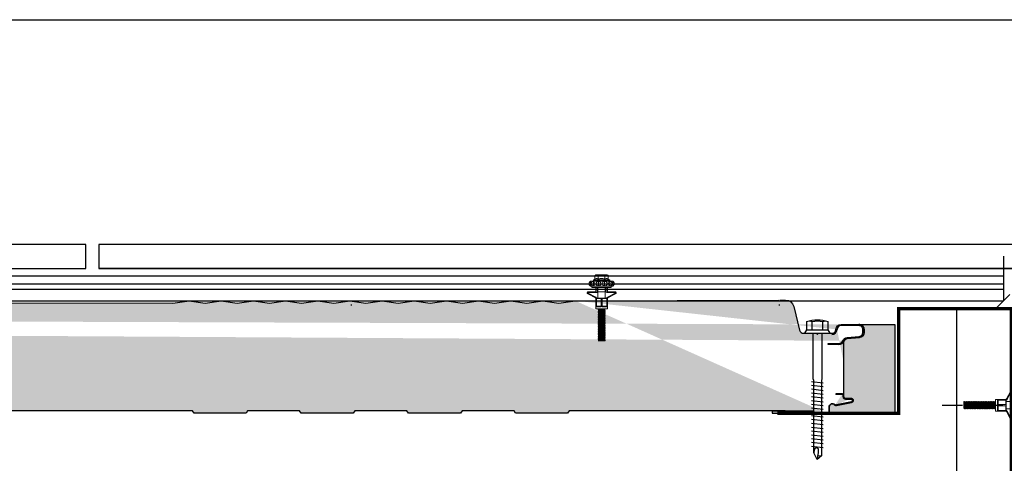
# Model space of a CAD drawing. Header units: millimetres. Extents: x -312551 to 250764, y -35891 to 59426.
# Tile 70 of 256: x -235797 to -235185, y 9427 to 9703. Entities that reach past the tile are written whole.
import ezdxf

# ---------------------------------------------------------------- set-up
doc = ezdxf.new("R2010")
doc.units = ezdxf.units.MM
doc.header["$LTSCALE"] = 2.5
doc.linetypes.add('DASHDOT', pattern=[1, 0.5, -0.25, 0, -0.25])
doc.layers.add('Rails', color=1, linetype='Continuous')
doc.linetypes.add('BATTING', pattern='A,0.0001,-0.1,[134,ltypeshp.shx,S=0.1,R=0,X=-0.1,Y=0],-0.2,[134,ltypeshp.shx,S=0.1,R=180,X=0.1,Y=0],-0.1', length=0.4001)

# ---------------------------------------------------------------- blocks, each defined once
blk = doc.blocks.new('KP Tile fastener')
at = {"layer": 'Rails', "color": 7, "linetype": 'Continuous', "lineweight": 0}
for p, q in [((-3.59, 7.37), (-3.87, 7.02)), ((-3.87, 0), (-3.87, 7.02)), ((-3.5, 7.37), (-3.73, 7.02)), ((-3.73, 7.02), (-1.04, 7.02)), ((-3.34, 6.17), (-3.63, 5.7)), ((-3.24, 7.64), (-3.59, 7.37)), ((-3.18, 7.63), (-3.5, 7.37)), ((-2.9, 6.49), (-3.34, 6.17)), ((-2.83, 7.81), (-3.24, 7.64)), ((-2.8, 7.8), (-3.18, 7.63)), ((-2.39, 6.6), (-2.9, 6.49)), ((-2.39, 7.87), (-2.83, 7.81)), ((-2.39, 7.86), (-2.8, 7.8)), ((-1.94, 7.82), (-2.39, 7.87)), ((-1.97, 7.8), (-2.39, 7.86)), ((-1.87, 6.49), (-2.39, 6.6)), ((-1.59, 7.63), (-1.97, 7.8)), ((-1.53, 7.65), (-1.94, 7.82)), ((-1.43, 6.17), (-1.87, 6.49)), ((-1.27, 7.37), (-1.59, 7.63)), ((-1.18, 7.38), (-1.53, 7.65)), ((-1.14, 5.7), (-1.43, 6.17)), ((-1.04, 7.02), (-1.27, 7.37)), ((-0.9, 7.02), (-1.18, 7.38)), ((-0.9, 0), (-0.9, 7.02)), ((2.63, 3.85), (2.63, 8.3)), ((3.13, 3.04), (3.13, 8.33)), ((5.95, 3.6), (3.61, 8.44)), ((6.37, 3.87), (4.05, 8.63)), ((-7.87, 3.5), (-7.92, 3.12)), ((-7.92, 0), (-7.92, 3.12)), ((-7.92, 3.12), (-7.87, 2.73)), ((-7.9, 0.43), (-7.92, 0)), ((-7.9, 0.43), (-7.92, 0)), ((-7.9, -0.43), (-7.92, 0)), ((-7.9, -0.43), (-7.92, 0)), ((-7.84, 0.86), (-7.9, 0.43)), ((-7.71, 3.86), (-7.87, 3.5)), ((-7.87, 2.73), (-7.71, 2.38)), ((-7.75, 1.28), (-7.84, 0.86)), ((-7.62, 1.69), (-7.75, 1.28)), ((-7.47, 4.16), (-7.71, 3.86)), ((-7.71, 2.38), (-7.47, 2.08)), ((-7.47, 2.08), (-7.62, 1.69)), ((-7.47, 4.16), (-5.19, 4.16)), ((-7.47, 2.08), (-5.19, 2.08)), ((-5.53, 3.49), (-5.58, 3.12)), ((-5.58, 3.12), (-5.53, 2.74)), ((-5.56, 0.42), (-5.58, 0)), ((-5.56, 0.42), (-5.58, 0)), ((-5.56, -0.42), (-5.58, 0)), ((-5.56, -0.42), (-5.58, 0)), ((-5.52, 0.85), (-5.56, 0.42)), ((-5.4, 3.85), (-5.53, 3.49)), ((-5.53, 2.74), (-5.4, 2.39)), ((-5.44, 1.28), (-5.52, 0.85)), ((-5.33, 1.69), (-5.44, 1.28)), ((-5.19, 4.15), (-5.4, 3.85)), ((-5.4, 2.39), (-5.19, 2.08)), ((-5.2, 2.08), (-5.33, 1.69)), ((-5.19, 4.16), (-4.68, 5.04)), ((-4.68, 0), (-4.68, 5.04)), ((-4.68, 5.04), (-4.05, 5.04)), ((-4.68, 0), (-4.68, -5.04)), ((-4.05, 0), (-4.05, 5.04)), ((-4.05, 2.09), (-3.87, 2.09)), ((-4.05, 0), (-4.05, -5.04)), ((-3.63, 5.7), (-3.73, 5.14)), ((-3.73, 5.14), (-1.04, 5.14)), ((-3.73, 5.14), (-3.63, 4.82)), ((-3.63, 2.53), (-3.73, 1.88)), ((-3.73, 1.88), (-1.04, 1.88)), ((-3.73, 1.88), (-3.63, 1.32)), ((-3.63, 4.82), (-3.34, 4.54)), ((-3.34, 3.07), (-3.63, 2.53)), ((-3.63, 1.32), (-3.34, 0.85)), ((-3.34, 4.54), (-2.39, 4.3)), ((-2.9, 3.44), (-3.34, 3.07)), ((-3.34, 0.85), (-2.9, 0.53)), ((-2.39, 3.57), (-2.9, 3.44)), ((-2.9, 0.53), (-2.39, 0.42)), ((-2.9, 0.53), (-2.39, 0.42)), ((-2.39, 4.3), (-1.43, 4.54)), ((-1.87, 3.44), (-2.39, 3.57)), ((-2.39, 0.42), (-1.87, 0.53)), ((-2.39, 0.42), (-1.87, 0.53)), ((-1.43, 3.07), (-1.87, 3.44)), ((-1.87, 0.53), (-1.43, 0.85)), ((-1.43, 4.54), (-1.14, 4.82)), ((-1.14, 2.53), (-1.43, 3.07)), ((-1.43, 0.85), (-1.14, 1.32)), ((-1.04, 5.14), (-1.14, 5.7)), ((-1.14, 4.82), (-1.04, 5.14)), ((-1.04, 1.88), (-1.14, 2.53)), ((-1.14, 1.32), (-1.04, 1.88)), ((-0.9, 6.03), (0, 6.03)), ((0, 0), (0, 6.03)), ((0, 0), (0, 6.03)), ((0, 3.6), (2.38, 3.6)), ((0, 0), (0, -6.03)), ((0, 0), (0, -6.03)), ((0.43, 2.28), (0.43, 2.79)), ((0.43, 2.79), (2.88, 2.79)), ((0.43, 2.28), (6.6, 2.28)), ((2.63, 2.28), (2.63, -2.28)), ((6.6, 0.36), (6.6, 3.69)), ((6.6, 3.51), (12, 3.51)), ((6.6, 3.33), (12, 3.33)), ((6.6, 3.33), (6.87, 3.2)), ((6.6, 0.36), (12, 0.36)), ((6.6, 0.36), (6.6, -3.69)), ((6.87, 0.36), (6.87, 3.2)), ((6.87, 3.2), (11.73, 3.2)), ((6.95, 3.6), (12, 3.6)), ((11.73, 3.2), (12, 3.33)), ((11.73, 0.36), (11.73, 3.2)), ((12, 0.36), (12, 3.6)), ((12, 3.6), (13.35, 3.6)), ((13.35, 0), (13.35, 3.6)), ((13.35, 2.2), (13.38, 2.25)), ((13.35, 0), (13.35, -3.6)), ((13.38, 2.25), (13.74, -2.25)), ((13.38, 2.25), (13.53, 2.25)), ((13.53, 2.25), (13.89, -2.25)), ((13.53, 2.25), (13.77, 1.84)), ((13.77, 1.84), (13.78, 1.82)), ((13.78, 1.82), (13.8, 1.81)), ((13.8, 1.81), (13.81, 1.81)), ((13.81, 1.81), (13.83, 1.81)), ((13.82, 1.81), (14.17, -1.81)), ((13.83, 1.81), (13.85, 1.82)), ((13.85, 1.82), (13.86, 1.84)), ((13.86, 1.84), (14.1, 2.25)), ((14.1, 2.25), (14.46, -2.25)), ((14.1, 2.25), (14.25, 2.25)), ((14.25, 2.25), (14.61, -2.25)), ((14.25, 2.25), (14.49, 1.84)), ((14.49, 1.84), (14.5, 1.82)), ((14.5, 1.82), (14.52, 1.81)), ((14.52, 1.81), (14.53, 1.81)), ((14.53, 1.81), (14.55, 1.81)), ((14.54, 1.81), (14.89, -1.81)), ((14.55, 1.81), (14.57, 1.82)), ((14.57, 1.82), (14.58, 1.84)), ((14.58, 1.84), (14.82, 2.25)), ((14.82, 2.25), (15.18, -2.25)), ((14.82, 2.25), (14.97, 2.25)), ((14.97, 2.25), (15.33, -2.25)), ((14.97, 2.25), (15.21, 1.84)), ((15.21, 1.84), (15.22, 1.82)), ((15.22, 1.82), (15.24, 1.81)), ((15.24, 1.81), (15.25, 1.81)), ((15.25, 1.81), (15.27, 1.81)), ((15.26, 1.81), (15.61, -1.81)), ((15.27, 1.81), (15.29, 1.82)), ((15.29, 1.82), (15.3, 1.84)), ((15.3, 1.84), (15.54, 2.25)), ((15.54, 2.25), (15.9, -2.25)), ((15.54, 2.25), (15.69, 2.25)), ((15.69, 2.25), (16.05, -2.25)), ((15.69, 2.25), (15.93, 1.84)), ((15.93, 1.84), (15.94, 1.82)), ((15.94, 1.82), (15.96, 1.81)), ((15.96, 1.81), (15.97, 1.81)), ((15.97, 1.81), (15.99, 1.81)), ((15.98, 1.81), (16.33, -1.81)), ((15.99, 1.81), (16.01, 1.82)), ((16.01, 1.82), (16.02, 1.84)), ((16.02, 1.84), (16.26, 2.25)), ((16.26, 2.25), (16.62, -2.25)), ((16.26, 2.25), (16.41, 2.25)), ((16.41, 2.25), (16.77, -2.25)), ((16.41, 2.25), (16.65, 1.84)), ((16.65, 1.84), (16.66, 1.82)), ((16.66, 1.82), (16.68, 1.81)), ((16.68, 1.81), (16.69, 1.81)), ((16.69, 1.81), (16.71, 1.81)), ((16.7, 1.81), (17.05, -1.81)), ((16.71, 1.81), (16.73, 1.82)), ((16.73, 1.82), (16.74, 1.84)), ((16.74, 1.84), (16.98, 2.25)), ((16.98, 2.25), (17.34, -2.25)), ((16.98, 2.25), (17.13, 2.25)), ((17.13, 2.25), (17.49, -2.25)), ((17.13, 2.25), (17.37, 1.84)), ((17.37, 1.84), (17.38, 1.82)), ((17.38, 1.82), (17.4, 1.81)), ((17.4, 1.81), (17.41, 1.81)), ((17.41, 1.81), (17.43, 1.81)), ((17.42, 1.81), (17.77, -1.81)), ((17.43, 1.81), (17.45, 1.82)), ((17.45, 1.82), (17.46, 1.84)), ((17.46, 1.84), (17.7, 2.25)), ((17.7, 2.25), (18.06, -2.25)), ((17.7, 2.25), (17.85, 2.25)), ((17.85, 2.25), (18.21, -2.25)), ((17.85, 2.25), (18.09, 1.84)), ((18.09, 1.84), (18.1, 1.82)), ((18.1, 1.82), (18.12, 1.81)), ((18.12, 1.81), (18.13, 1.81)), ((18.13, 1.81), (18.15, 1.81)), ((18.14, 1.81), (18.49, -1.81)), ((18.15, 1.81), (18.17, 1.82)), ((18.17, 1.82), (18.18, 1.84)), ((18.18, 1.84), (18.42, 2.25)), ((18.42, 2.25), (18.78, -2.25)), ((18.42, 2.25), (18.57, 2.25)), ((18.57, 2.25), (18.93, -2.25)), ((18.57, 2.25), (18.81, 1.84)), ((18.81, 1.84), (18.82, 1.82)), ((18.82, 1.82), (18.84, 1.81)), ((18.84, 1.81), (18.85, 1.81)), ((18.85, 1.81), (18.87, 1.81)), ((18.86, 1.81), (19.21, -1.81)), ((18.87, 1.81), (18.89, 1.82)), ((18.89, 1.82), (18.9, 1.84)), ((18.9, 1.84), (19.14, 2.25)), ((19.14, 2.25), (19.5, -2.25)), ((19.14, 2.25), (19.29, 2.25)), ((19.29, 2.25), (19.65, -2.25)), ((19.29, 2.25), (19.53, 1.84)), ((19.53, 1.84), (19.54, 1.82)), ((19.54, 1.82), (19.56, 1.81)), ((19.56, 1.81), (19.57, 1.81)), ((19.57, 1.81), (19.59, 1.81)), ((19.58, 1.81), (19.93, -1.81)), ((19.59, 1.81), (19.61, 1.82)), ((19.61, 1.82), (19.62, 1.84)), ((19.62, 1.84), (19.86, 2.25)), ((19.86, 2.25), (20.22, -2.25)), ((19.86, 2.25), (20.01, 2.25)), ((20.01, 2.25), (20.37, -2.25)), ((20.01, 2.25), (20.25, 1.84)), ((20.25, 1.84), (20.26, 1.82)), ((20.26, 1.82), (20.28, 1.81)), ((20.28, 1.81), (20.29, 1.81)), ((20.29, 1.81), (20.31, 1.81)), ((20.3, 1.81), (20.65, -1.81)), ((20.31, 1.81), (20.33, 1.82)), ((20.33, 1.82), (20.34, 1.84)), ((20.34, 1.84), (20.58, 2.25)), ((20.58, 2.25), (20.94, -2.25)), ((20.58, 2.25), (20.73, 2.25)), ((20.73, 2.25), (21.09, -2.25)), ((20.73, 2.25), (20.97, 1.84)), ((20.97, 1.84), (20.98, 1.82)), ((20.98, 1.82), (21, 1.81)), ((21, 1.81), (21.01, 1.81)), ((21.01, 1.81), (21.03, 1.81)), ((21.02, 1.81), (21.37, -1.81)), ((21.03, 1.81), (21.05, 1.82)), ((21.05, 1.82), (21.06, 1.84)), ((21.06, 1.84), (21.3, 2.25)), ((21.3, 2.25), (21.66, -2.25)), ((21.3, 2.25), (21.45, 2.25)), ((21.45, 2.25), (21.81, -2.25)), ((21.45, 2.25), (21.69, 1.84)), ((21.69, 1.84), (21.7, 1.82)), ((21.7, 1.82), (21.72, 1.81)), ((21.72, 1.81), (21.73, 1.81)), ((21.73, 1.81), (21.75, 1.81)), ((21.74, 1.81), (22.09, -1.81)), ((21.75, 1.81), (21.77, 1.82)), ((21.77, 1.82), (21.78, 1.84)), ((21.78, 1.84), (22.02, 2.25)), ((22.02, 2.25), (22.38, -2.25)), ((22.02, 2.25), (22.17, 2.25)), ((22.17, 2.25), (22.53, -2.25)), ((22.17, 2.25), (22.41, 1.84)), ((22.41, 1.84), (22.42, 1.82)), ((22.42, 1.82), (22.44, 1.81)), ((22.44, 1.81), (22.45, 1.81)), ((22.45, 1.81), (22.47, 1.81)), ((22.46, 1.81), (22.81, -1.81)), ((22.47, 1.81), (22.49, 1.82)), ((22.49, 1.82), (22.5, 1.84)), ((22.5, 1.84), (22.74, 2.25)), ((22.74, 2.25), (23.1, -2.25)), ((22.74, 2.25), (22.89, 2.25)), ((22.89, 2.25), (23.25, -2.25)), ((22.89, 2.25), (23.13, 1.84)), ((23.13, 1.84), (23.14, 1.82)), ((23.14, 1.82), (23.16, 1.81)), ((23.16, 1.81), (23.17, 1.81)), ((23.17, 1.81), (23.19, 1.81)), ((23.18, 1.81), (23.53, -1.81)), ((23.19, 1.81), (23.21, 1.82)), ((23.21, 1.82), (23.22, 1.84)), ((23.22, 1.84), (23.46, 2.25)), ((23.46, 2.25), (23.82, -2.25)), ((23.46, 2.25), (23.61, 2.25)), ((23.61, 2.25), (23.97, -2.25)), ((23.61, 2.25), (23.85, 1.84)), ((23.85, 1.84), (23.86, 1.82)), ((23.86, 1.82), (23.88, 1.81)), ((23.88, 1.81), (23.89, 1.81)), ((23.89, 1.81), (23.91, 1.81)), ((23.9, 1.81), (24.25, -1.81)), ((23.91, 1.81), (23.93, 1.82)), ((23.93, 1.82), (23.94, 1.84)), ((23.94, 1.84), (24.18, 2.25)), ((24.18, 2.25), (24.54, -2.25)), ((24.18, 2.25), (24.33, 2.25)), ((24.33, 2.25), (24.69, -2.25)), ((24.33, 2.25), (24.57, 1.84)), ((24.57, 1.84), (24.58, 1.82)), ((24.58, 1.82), (24.6, 1.81)), ((24.6, 1.81), (24.61, 1.81)), ((24.61, 1.81), (24.63, 1.81)), ((24.62, 1.81), (24.97, -1.81)), ((24.63, 1.81), (24.65, 1.82)), ((24.65, 1.82), (24.66, 1.84)), ((24.66, 1.84), (24.9, 2.25)), ((24.9, 2.25), (25.26, -2.25)), ((24.9, 2.25), (25.05, 2.25)), ((25.05, 2.25), (25.41, -2.25)), ((25.05, 2.25), (25.29, 1.84)), ((25.29, 1.84), (25.3, 1.82)), ((25.3, 1.82), (25.32, 1.81)), ((25.32, 1.81), (25.33, 1.81)), ((25.33, 1.81), (25.35, 1.81)), ((25.34, 1.81), (25.69, -1.81)), ((25.35, 1.81), (25.37, 1.82)), ((25.37, 1.82), (25.38, 1.84)), ((25.38, 1.84), (25.62, 2.25)), ((25.62, 2.25), (25.98, -2.25)), ((25.62, 2.25), (25.77, 2.25)), ((25.77, 2.25), (26.13, -2.25)), ((25.77, 2.25), (26.01, 1.84)), ((26.01, 1.84), (26.02, 1.82)), ((26.02, 1.82), (26.04, 1.81)), ((26.04, 1.81), (26.05, 1.81)), ((26.05, 1.81), (26.07, 1.81)), ((26.06, 1.81), (26.41, -1.81)), ((26.07, 1.81), (26.09, 1.82)), ((26.09, 1.82), (26.1, 1.84)), ((26.1, 1.84), (26.34, 2.25)), ((26.34, 2.25), (26.7, -2.25)), ((26.34, 2.25), (26.49, 2.25)), ((26.49, 2.25), (26.85, -2.25)), ((26.49, 2.25), (26.73, 1.84)), ((26.73, 1.84), (26.74, 1.82)), ((26.74, 1.82), (26.76, 1.81)), ((26.76, 1.81), (26.77, 1.81)), ((26.77, 1.81), (26.79, 1.81)), ((26.78, 1.81), (27.13, -1.81)), ((26.79, 1.81), (26.81, 1.82)), ((26.81, 1.82), (26.82, 1.84)), ((26.82, 1.84), (27.06, 2.25)), ((27.06, 2.25), (27.42, -2.25)), ((27.06, 2.25), (27.21, 2.25)), ((27.21, 2.25), (27.57, -2.25)), ((27.21, 2.25), (27.45, 1.84)), ((27.45, 1.84), (27.46, 1.82)), ((27.46, 1.82), (27.48, 1.81)), ((27.48, 1.81), (27.49, 1.81)), ((27.49, 1.81), (27.51, 1.81)), ((27.5, 1.81), (27.85, -1.81)), ((27.51, 1.81), (27.53, 1.82)), ((27.53, 1.82), (27.54, 1.84)), ((27.54, 1.84), (27.78, 2.25)), ((27.78, 2.25), (28.14, -2.25)), ((27.78, 2.25), (27.93, 2.25)), ((27.93, 2.25), (28.29, -2.25)), ((27.93, 2.25), (28.17, 1.84)), ((28.17, 1.84), (28.18, 1.82)), ((28.18, 1.82), (28.2, 1.81)), ((28.2, 1.81), (28.21, 1.81)), ((28.21, 1.81), (28.23, 1.81)), ((28.22, 1.81), (28.57, -1.81)), ((28.23, 1.81), (28.25, 1.82)), ((28.25, 1.82), (28.26, 1.84)), ((28.26, 1.84), (28.5, 2.25)), ((28.5, 2.25), (28.86, -2.25)), ((28.5, 2.25), (28.65, 2.25)), ((28.65, 2.25), (29.01, -2.25)), ((28.65, 2.25), (28.89, 1.84)), ((28.89, 1.84), (28.9, 1.82)), ((28.9, 1.82), (28.92, 1.81)), ((28.92, 1.81), (28.93, 1.81)), ((28.93, 1.81), (28.95, 1.81)), ((28.94, 1.81), (29.29, -1.81)), ((28.95, 1.81), (28.97, 1.82)), ((28.97, 1.82), (28.98, 1.84)), ((28.98, 1.84), (29.22, 2.25)), ((29.22, 2.25), (29.58, -2.25)), ((29.22, 2.25), (29.37, 2.25)), ((29.37, 2.25), (29.73, -2.25)), ((29.37, 2.25), (29.61, 1.84)), ((29.61, 1.84), (29.62, 1.82)), ((29.62, 1.82), (29.64, 1.81)), ((29.64, 1.81), (29.65, 1.81)), ((29.65, 1.81), (29.67, 1.81)), ((29.66, 1.81), (30.01, -1.81)), ((29.67, 1.81), (29.69, 1.82)), ((29.69, 1.82), (29.7, 1.84)), ((29.7, 1.84), (29.94, 2.25)), ((29.94, 2.25), (30.09, 2.25)), ((29.94, 2.25), (30.3, -2.25)), ((30.09, 2.25), (30.33, 1.84)), ((30.09, 2.25), (30.45, -2.25)), ((30.33, 1.84), (30.34, 1.82)), ((30.34, 1.82), (30.36, 1.81)), ((30.36, 1.81), (30.37, 1.81)), ((30.37, 1.81), (30.39, 1.81)), ((30.38, 1.81), (30.73, -1.81)), ((30.39, 1.81), (30.41, 1.82)), ((30.41, 1.82), (30.42, 1.84)), ((30.42, 1.84), (30.66, 2.25)), ((30.66, 2.25), (30.81, 2.25)), ((30.66, 2.25), (31.02, -2.25)), ((30.81, 2.25), (31.05, 1.84)), ((30.81, 2.25), (31.17, -2.25)), ((31.05, 1.84), (31.06, 1.82)), ((31.06, 1.82), (31.08, 1.81)), ((31.08, 1.81), (31.09, 1.81)), ((31.09, 1.81), (31.11, 1.81)), ((31.1, 1.81), (31.45, -1.81)), ((31.11, 1.81), (31.13, 1.82)), ((31.13, 1.82), (31.14, 1.84)), ((31.14, 1.84), (31.38, 2.25)), ((31.38, 2.25), (31.53, 2.25)), ((31.38, 2.25), (31.74, -2.25)), ((31.53, 2.25), (31.77, 1.84)), ((31.53, 2.25), (31.89, -2.25)), ((31.77, 1.84), (31.78, 1.82)), ((31.78, 1.82), (31.8, 1.81)), ((31.8, 1.81), (31.81, 1.81)), ((31.81, 1.81), (31.83, 1.81)), ((31.82, 1.81), (32.17, -1.81)), ((31.83, 1.81), (31.85, 1.82)), ((31.85, 1.82), (31.86, 1.84)), ((31.86, 1.84), (32.1, 2.25)), ((32.1, 2.25), (32.25, 2.25)), ((32.1, 2.25), (32.46, -2.25)), ((32.25, 2.25), (32.49, 1.84)), ((32.25, 2.25), (32.61, -2.25)), ((32.49, 1.84), (32.5, 1.82)), ((32.5, 1.82), (32.52, 1.81)), ((32.52, 1.81), (32.53, 1.81)), ((32.53, 1.81), (32.55, 1.81)), ((32.54, 1.81), (32.89, -1.81)), ((32.55, 1.81), (32.57, 1.82)), ((32.57, 1.82), (32.58, 1.84)), ((32.58, 1.84), (32.82, 2.25)), ((32.82, 2.25), (32.97, 2.25)), ((32.82, 2.25), (33.1, -1.25)), ((32.97, 2.25), (33.1, 2.02)), ((32.97, 2.25), (33.1, 0.61)), ((33.1, -2.11), (33.1, 2.02)), ((-7.92, 0), (-7.92, -3.12)), ((-7.92, -3.12), (-7.87, -2.73)), ((-7.87, -3.5), (-7.92, -3.12)), ((-7.84, -0.86), (-7.9, -0.43)), ((-7.84, -0.86), (-7.9, -0.43)), ((-7.87, -2.73), (-7.71, -2.38)), ((-7.71, -3.86), (-7.87, -3.5)), ((-7.75, -1.28), (-7.84, -0.86)), ((-7.62, -1.69), (-7.75, -1.28)), ((-7.71, -2.38), (-7.47, -2.08)), ((-7.47, -4.16), (-7.71, -3.86)), ((-7.47, -2.08), (-7.62, -1.69)), ((-7.47, -2.08), (-5.19, -2.08)), ((-7.47, -4.16), (-5.19, -4.16)), ((-5.58, -3.12), (-5.53, -2.74)), ((-5.53, -3.49), (-5.58, -3.12)), ((-5.52, -0.85), (-5.56, -0.42)), ((-5.52, -0.85), (-5.56, -0.42)), ((-5.53, -2.74), (-5.4, -2.39)), ((-5.4, -3.85), (-5.53, -3.49)), ((-5.44, -1.28), (-5.52, -0.85)), ((-5.33, -1.69), (-5.44, -1.28)), ((-5.4, -2.39), (-5.19, -2.08)), ((-5.19, -4.15), (-5.4, -3.85)), ((-5.2, -2.08), (-5.33, -1.69)), ((-5.19, -4.16), (-4.68, -5.04)), ((-4.68, -5.04), (-4.05, -5.04)), ((-4.05, -2.09), (-3.87, -2.09)), ((-3.87, 0), (-3.87, -7.02)), ((-3.73, -1.88), (-3.63, -1.32)), ((-3.63, -2.53), (-3.73, -1.88)), ((-3.73, -1.88), (-1.04, -1.88)), ((-3.73, -5.14), (-3.63, -4.82)), ((-3.63, -5.7), (-3.73, -5.14)), ((-3.73, -5.14), (-1.04, -5.14)), ((-3.63, -1.32), (-3.34, -0.85)), ((-3.34, -3.07), (-3.63, -2.53)), ((-3.63, -4.82), (-3.34, -4.54)), ((-3.34, -6.17), (-3.63, -5.7)), ((-3.34, -0.85), (-2.9, -0.53)), ((-3.34, -0.85), (-2.9, -0.53)), ((-2.9, -3.44), (-3.34, -3.07)), ((-3.34, -4.54), (-2.39, -4.3)), ((-2.9, -0.53), (-2.39, -0.42)), ((-2.9, -0.53), (-2.39, -0.42)), ((-2.39, -3.57), (-2.9, -3.44)), ((-2.39, -0.42), (-1.87, -0.53)), ((-2.39, -0.42), (-1.87, -0.53)), ((-1.87, -3.44), (-2.39, -3.57)), ((-2.39, -4.3), (-1.43, -4.54)), ((-1.87, -0.53), (-1.43, -0.85)), ((-1.87, -0.53), (-1.43, -0.85)), ((-1.43, -3.07), (-1.87, -3.44)), ((-1.43, -0.85), (-1.14, -1.32)), ((-1.14, -2.53), (-1.43, -3.07)), ((-1.43, -4.54), (-1.14, -4.82)), ((-1.14, -5.7), (-1.43, -6.17)), ((-1.14, -1.32), (-1.04, -1.88)), ((-1.04, -1.88), (-1.14, -2.53)), ((-1.14, -4.82), (-1.04, -5.14)), ((-1.04, -5.14), (-1.14, -5.7)), ((-0.9, 0), (-0.9, -7.02)), ((-0.9, -6.03), (0, -6.03)), ((0, -3.6), (2.38, -3.6)), ((0.43, -2.28), (0.43, -2.79)), ((0.43, -2.28), (6.6, -2.28)), ((0.43, -2.79), (2.88, -2.79)), ((2.63, -3.85), (2.63, -8.3)), ((3.13, -3.04), (3.13, -8.33)), ((5.95, -3.6), (3.61, -8.44)), ((6.37, -3.87), (4.05, -8.63)), ((6.6, -0.36), (12, -0.36)), ((6.6, -3.33), (6.87, -3.2)), ((6.6, -3.33), (12, -3.33)), ((6.6, -3.51), (12, -3.51)), ((6.87, -0.36), (6.87, -3.2)), ((6.87, -3.2), (11.73, -3.2)), ((6.95, -3.6), (12, -3.6)), ((11.73, -0.36), (11.73, -3.2)), ((11.73, -3.2), (12, -3.33)), ((12, -0.36), (12, -3.6)), ((12, -3.6), (13.35, -3.6)), ((13.35, -0.78), (13.45, -1.81)), ((13.35, -1.94), (13.41, -1.84)), ((13.42, -1.82), (13.41, -1.84)), ((13.44, -1.81), (13.42, -1.82)), ((13.45, -1.81), (13.44, -1.81)), ((13.47, -1.81), (13.45, -1.81)), ((13.49, -1.82), (13.47, -1.81)), ((13.5, -1.84), (13.49, -1.82)), ((13.5, -1.84), (13.74, -2.25)), ((13.74, -2.25), (13.89, -2.25)), ((13.89, -2.25), (14.13, -1.84)), ((14.14, -1.82), (14.13, -1.84)), ((14.16, -1.81), (14.14, -1.82)), ((14.17, -1.81), (14.16, -1.81)), ((14.19, -1.81), (14.17, -1.81)), ((14.21, -1.82), (14.19, -1.81)), ((14.22, -1.84), (14.21, -1.82)), ((14.22, -1.84), (14.46, -2.25)), ((14.46, -2.25), (14.61, -2.25)), ((14.61, -2.25), (14.85, -1.84)), ((14.86, -1.82), (14.85, -1.84)), ((14.88, -1.81), (14.86, -1.82)), ((14.89, -1.81), (14.88, -1.81)), ((14.91, -1.81), (14.89, -1.81)), ((14.93, -1.82), (14.91, -1.81)), ((14.94, -1.84), (14.93, -1.82)), ((14.94, -1.84), (15.18, -2.25)), ((15.18, -2.25), (15.33, -2.25)), ((15.33, -2.25), (15.57, -1.84)), ((15.58, -1.82), (15.57, -1.84)), ((15.6, -1.81), (15.58, -1.82)), ((15.61, -1.81), (15.6, -1.81)), ((15.63, -1.81), (15.61, -1.81)), ((15.65, -1.82), (15.63, -1.81)), ((15.66, -1.84), (15.65, -1.82)), ((15.66, -1.84), (15.9, -2.25)), ((15.9, -2.25), (16.05, -2.25)), ((16.05, -2.25), (16.29, -1.84)), ((16.3, -1.82), (16.29, -1.84)), ((16.32, -1.81), (16.3, -1.82)), ((16.33, -1.81), (16.32, -1.81)), ((16.35, -1.81), (16.33, -1.81)), ((16.37, -1.82), (16.35, -1.81)), ((16.38, -1.84), (16.37, -1.82)), ((16.38, -1.84), (16.62, -2.25)), ((16.62, -2.25), (16.77, -2.25)), ((16.77, -2.25), (17.01, -1.84)), ((17.02, -1.82), (17.01, -1.84)), ((17.04, -1.81), (17.02, -1.82)), ((17.05, -1.81), (17.04, -1.81)), ((17.07, -1.81), (17.05, -1.81)), ((17.09, -1.82), (17.07, -1.81)), ((17.1, -1.84), (17.09, -1.82)), ((17.1, -1.84), (17.34, -2.25)), ((17.34, -2.25), (17.49, -2.25)), ((17.49, -2.25), (17.73, -1.84)), ((17.74, -1.82), (17.73, -1.84)), ((17.76, -1.81), (17.74, -1.82)), ((17.77, -1.81), (17.76, -1.81)), ((17.79, -1.81), (17.77, -1.81)), ((17.81, -1.82), (17.79, -1.81)), ((17.82, -1.84), (17.81, -1.82)), ((17.82, -1.84), (18.06, -2.25)), ((18.06, -2.25), (18.21, -2.25)), ((18.21, -2.25), (18.45, -1.84)), ((18.46, -1.82), (18.45, -1.84)), ((18.48, -1.81), (18.46, -1.82)), ((18.49, -1.81), (18.48, -1.81)), ((18.51, -1.81), (18.49, -1.81)), ((18.53, -1.82), (18.51, -1.81)), ((18.54, -1.84), (18.53, -1.82)), ((18.54, -1.84), (18.78, -2.25)), ((18.78, -2.25), (18.93, -2.25)), ((18.93, -2.25), (19.17, -1.84)), ((19.18, -1.82), (19.17, -1.84)), ((19.2, -1.81), (19.18, -1.82)), ((19.21, -1.81), (19.2, -1.81)), ((19.23, -1.81), (19.21, -1.81)), ((19.25, -1.82), (19.23, -1.81)), ((19.26, -1.84), (19.25, -1.82)), ((19.26, -1.84), (19.5, -2.25)), ((19.5, -2.25), (19.65, -2.25)), ((19.65, -2.25), (19.89, -1.84)), ((19.9, -1.82), (19.89, -1.84)), ((19.92, -1.81), (19.9, -1.82)), ((19.93, -1.81), (19.92, -1.81)), ((19.95, -1.81), (19.93, -1.81)), ((19.97, -1.82), (19.95, -1.81)), ((19.98, -1.84), (19.97, -1.82)), ((19.98, -1.84), (20.22, -2.25)), ((20.22, -2.25), (20.37, -2.25)), ((20.37, -2.25), (20.61, -1.84)), ((20.62, -1.82), (20.61, -1.84)), ((20.64, -1.81), (20.62, -1.82)), ((20.65, -1.81), (20.64, -1.81)), ((20.67, -1.81), (20.65, -1.81)), ((20.69, -1.82), (20.67, -1.81)), ((20.7, -1.84), (20.69, -1.82)), ((20.7, -1.84), (20.94, -2.25)), ((20.94, -2.25), (21.09, -2.25)), ((21.09, -2.25), (21.33, -1.84)), ((21.34, -1.82), (21.33, -1.84)), ((21.36, -1.81), (21.34, -1.82)), ((21.37, -1.81), (21.36, -1.81)), ((21.39, -1.81), (21.37, -1.81)), ((21.41, -1.82), (21.39, -1.81)), ((21.42, -1.84), (21.41, -1.82)), ((21.42, -1.84), (21.66, -2.25)), ((21.66, -2.25), (21.81, -2.25)), ((21.81, -2.25), (22.05, -1.84)), ((22.06, -1.82), (22.05, -1.84)), ((22.08, -1.81), (22.06, -1.82)), ((22.09, -1.81), (22.08, -1.81)), ((22.11, -1.81), (22.09, -1.81)), ((22.13, -1.82), (22.11, -1.81)), ((22.14, -1.84), (22.13, -1.82)), ((22.14, -1.84), (22.38, -2.25)), ((22.38, -2.25), (22.53, -2.25)), ((22.53, -2.25), (22.77, -1.84)), ((22.78, -1.82), (22.77, -1.84)), ((22.8, -1.81), (22.78, -1.82)), ((22.81, -1.81), (22.8, -1.81)), ((22.83, -1.81), (22.81, -1.81)), ((22.85, -1.82), (22.83, -1.81)), ((22.86, -1.84), (22.85, -1.82)), ((22.86, -1.84), (23.1, -2.25)), ((23.1, -2.25), (23.25, -2.25)), ((23.25, -2.25), (23.49, -1.84)), ((23.5, -1.82), (23.49, -1.84)), ((23.52, -1.81), (23.5, -1.82)), ((23.53, -1.81), (23.52, -1.81)), ((23.55, -1.81), (23.53, -1.81)), ((23.57, -1.82), (23.55, -1.81)), ((23.58, -1.84), (23.57, -1.82)), ((23.58, -1.84), (23.82, -2.25)), ((23.82, -2.25), (23.97, -2.25)), ((23.97, -2.25), (24.21, -1.84)), ((24.22, -1.82), (24.21, -1.84)), ((24.24, -1.81), (24.22, -1.82)), ((24.25, -1.81), (24.24, -1.81)), ((24.27, -1.81), (24.25, -1.81)), ((24.29, -1.82), (24.27, -1.81)), ((24.3, -1.84), (24.29, -1.82)), ((24.3, -1.84), (24.54, -2.25)), ((24.54, -2.25), (24.69, -2.25)), ((24.69, -2.25), (24.93, -1.84)), ((24.94, -1.82), (24.93, -1.84)), ((24.96, -1.81), (24.94, -1.82)), ((24.97, -1.81), (24.96, -1.81)), ((24.99, -1.81), (24.97, -1.81)), ((25.01, -1.82), (24.99, -1.81)), ((25.02, -1.84), (25.01, -1.82)), ((25.02, -1.84), (25.26, -2.25)), ((25.26, -2.25), (25.41, -2.25)), ((25.41, -2.25), (25.65, -1.84)), ((25.66, -1.82), (25.65, -1.84)), ((25.68, -1.81), (25.66, -1.82)), ((25.69, -1.81), (25.68, -1.81)), ((25.71, -1.81), (25.69, -1.81)), ((25.73, -1.82), (25.71, -1.81)), ((25.74, -1.84), (25.73, -1.82)), ((25.74, -1.84), (25.98, -2.25)), ((25.98, -2.25), (26.13, -2.25)), ((26.13, -2.25), (26.37, -1.84)), ((26.38, -1.82), (26.37, -1.84)), ((26.4, -1.81), (26.38, -1.82)), ((26.41, -1.81), (26.4, -1.81)), ((26.43, -1.81), (26.41, -1.81)), ((26.45, -1.82), (26.43, -1.81)), ((26.46, -1.84), (26.45, -1.82)), ((26.46, -1.84), (26.7, -2.25)), ((26.7, -2.25), (26.85, -2.25)), ((26.85, -2.25), (27.09, -1.84)), ((27.1, -1.82), (27.09, -1.84)), ((27.12, -1.81), (27.1, -1.82)), ((27.13, -1.81), (27.12, -1.81)), ((27.15, -1.81), (27.13, -1.81)), ((27.17, -1.82), (27.15, -1.81)), ((27.18, -1.84), (27.17, -1.82)), ((27.18, -1.84), (27.42, -2.25)), ((27.42, -2.25), (27.57, -2.25)), ((27.57, -2.25), (27.81, -1.84)), ((27.82, -1.82), (27.81, -1.84)), ((27.84, -1.81), (27.82, -1.82)), ((27.85, -1.81), (27.84, -1.81)), ((27.87, -1.81), (27.85, -1.81)), ((27.89, -1.82), (27.87, -1.81)), ((27.9, -1.84), (27.89, -1.82)), ((27.9, -1.84), (28.14, -2.25)), ((28.14, -2.25), (28.29, -2.25)), ((28.29, -2.25), (28.53, -1.84)), ((28.54, -1.82), (28.53, -1.84)), ((28.56, -1.81), (28.54, -1.82)), ((28.57, -1.81), (28.56, -1.81)), ((28.59, -1.81), (28.57, -1.81)), ((28.61, -1.82), (28.59, -1.81)), ((28.62, -1.84), (28.61, -1.82)), ((28.62, -1.84), (28.86, -2.25)), ((28.86, -2.25), (29.01, -2.25)), ((29.01, -2.25), (29.25, -1.84)), ((29.26, -1.82), (29.25, -1.84)), ((29.28, -1.81), (29.26, -1.82)), ((29.29, -1.81), (29.28, -1.81)), ((29.31, -1.81), (29.29, -1.81)), ((29.33, -1.82), (29.31, -1.81)), ((29.34, -1.84), (29.33, -1.82)), ((29.34, -1.84), (29.58, -2.25)), ((29.58, -2.25), (29.73, -2.25)), ((29.73, -2.25), (29.97, -1.84)), ((29.98, -1.82), (29.97, -1.84)), ((30, -1.81), (29.98, -1.82)), ((30.01, -1.81), (30, -1.81)), ((30.03, -1.81), (30.01, -1.81)), ((30.05, -1.82), (30.03, -1.81)), ((30.06, -1.84), (30.05, -1.82)), ((30.06, -1.84), (30.3, -2.25)), ((30.3, -2.25), (30.45, -2.25)), ((30.45, -2.25), (30.69, -1.84)), ((30.7, -1.82), (30.69, -1.84)), ((30.72, -1.81), (30.7, -1.82)), ((30.73, -1.81), (30.72, -1.81)), ((30.75, -1.81), (30.73, -1.81)), ((30.77, -1.82), (30.75, -1.81)), ((30.78, -1.84), (30.77, -1.82)), ((30.78, -1.84), (31.02, -2.25)), ((31.02, -2.25), (31.17, -2.25)), ((31.17, -2.25), (31.41, -1.84)), ((31.42, -1.82), (31.41, -1.84)), ((31.44, -1.81), (31.42, -1.82)), ((31.45, -1.81), (31.44, -1.81)), ((31.47, -1.81), (31.45, -1.81)), ((31.49, -1.82), (31.47, -1.81)), ((31.5, -1.84), (31.49, -1.82)), ((31.5, -1.84), (31.74, -2.25)), ((31.74, -2.25), (31.89, -2.25)), ((31.89, -2.25), (32.13, -1.84)), ((32.14, -1.82), (32.13, -1.84)), ((32.16, -1.81), (32.14, -1.82)), ((32.17, -1.81), (32.16, -1.81)), ((32.19, -1.81), (32.17, -1.81)), ((32.21, -1.82), (32.19, -1.81)), ((32.22, -1.84), (32.21, -1.82)), ((32.22, -1.84), (32.46, -2.25)), ((32.46, -2.25), (32.61, -2.25)), ((32.61, -2.25), (32.85, -1.84)), ((32.86, -1.82), (32.85, -1.84)), ((32.88, -1.81), (32.86, -1.82)), ((32.89, -1.81), (32.88, -1.81)), ((32.91, -1.81), (32.89, -1.81)), ((32.93, -1.82), (32.91, -1.81)), ((32.94, -1.84), (32.93, -1.82)), ((32.94, -1.84), (33.1, -2.11)), ((-3.59, -7.37), (-3.87, -7.02)), ((-3.5, -7.37), (-3.73, -7.02)), ((-3.73, -7.02), (-1.04, -7.02)), ((-3.24, -7.64), (-3.59, -7.37)), ((-3.18, -7.63), (-3.5, -7.37)), ((-2.9, -6.49), (-3.34, -6.17)), ((-2.83, -7.81), (-3.24, -7.64)), ((-2.8, -7.8), (-3.18, -7.63)), ((-2.39, -6.6), (-2.9, -6.49)), ((-2.39, -7.87), (-2.83, -7.81)), ((-2.39, -7.86), (-2.8, -7.8)), ((-1.87, -6.49), (-2.39, -6.6)), ((-1.97, -7.8), (-2.39, -7.86)), ((-1.94, -7.82), (-2.39, -7.87)), ((-1.59, -7.63), (-1.97, -7.8)), ((-1.53, -7.65), (-1.94, -7.82)), ((-1.43, -6.17), (-1.87, -6.49)), ((-1.27, -7.37), (-1.59, -7.63)), ((-1.18, -7.38), (-1.53, -7.65)), ((-1.04, -7.02), (-1.27, -7.37)), ((-0.9, -7.02), (-1.18, -7.38))]:
    blk.add_line(p, q, dxfattribs=at)
for centre, radius, start, end in [((3.38, 8.3), 0.75, 26.00893, 180), ((3.38, 8.33), 0.25, 25.83752, 180), ((2.38, 3.85), 0.25, 270, 360), ((6.96, 4.37), 1.27, 217.17204, 253.60745), ((6.95, 4.35), 0.75, 219.9145, 270), ((2.38, -3.85), 0.25, 0, 90), ((2.88, -3.04), 0.25, 360, 90), ((6.96, -4.37), 1.27, 106.39255, 142.82796), ((6.95, -4.35), 0.75, 90, 140.0855), ((3.38, -8.3), 0.75, 180, 333.99107), ((3.38, -8.33), 0.25, 180, 334.16248)]:
    blk.add_arc(centre, radius, start, end, dxfattribs=at)
blk = doc.blocks.new('Cladding STD fixing')
at = {"color": 1}
for p, q in [((-7.3, 6.71), (-2.24, 6.71)), ((-2.24, 6.71), (0, 8)), ((-2.24, 6.71), (-2.24, -6.71)), ((0, 8), (0, 6.15)), ((0, 8), (0, -8)), ((0, 6.15), (0, 2.62)), ((-2.24, 3.35), (-7.3, 3.35)), ((-2.24, -3.35), (-7.3, -3.35)), ((0, -2.79), (0, -6.15)), ((-2.24, -6.71), (-7.3, -6.71)), ((0, -8), (-2.24, -6.71))]:
    blk.add_line(p, q, dxfattribs=at)
for points in [[(0, -2.79), (28.32, -2.79), (29.34, -2.45), (76.1, -2.45), (78.47, 0.08), (74.41, 2.28), (29.34, 2.28), (28.32, 2.62), (0, 2.62)], [(29.88, 3.64), (30.72, -3.47)], [(32.24, 3.64), (33.09, -3.47)], [(34.61, 3.64), (35.46, -3.47)], [(36.98, 3.64), (37.82, -3.47)], [(39.35, 3.64), (40.19, -3.47)], [(41.71, 3.64), (42.56, -3.47)], [(43.96, 3.64), (44.8, -3.47)], [(46.33, 3.64), (47.17, -3.47)], [(48.69, 3.64), (49.54, -3.47)], [(51.06, 3.64), (51.91, -3.47)], [(53.43, 3.64), (54.27, -3.47)], [(55.8, 3.64), (56.64, -3.47)], [(58.3, 3.64), (59.15, -3.47)], [(60.67, 3.64), (61.51, -3.47)], [(63.04, 3.64), (63.88, -3.47)], [(65.4, 3.64), (66.25, -3.47)], [(67.77, 3.64), (68.62, -3.47)], [(70.14, 3.64), (70.98, -3.47)], [(76.44, -0.25), (74.41, -0.76), (73.56, -0.76), (72.89, -0.76), (72.21, -0.76), (71.87, -0.59), (71.53, -0.25), (71.37, 0.08), (71.2, 0.42), (71.2, 0.93), (71.37, 1.1), (71.37, 1.27), (71.7, 1.61), (72.21, 1.78), (72.89, 1.94), (73.9, 2.28), (74.41, 2.28)], [(76.1, -2.45), (76.44, -0.08), (78.47, 0.08)]]:
    blk.add_lwpolyline(points, dxfattribs=at)
for centre, radius, start, end in [((12.26, 0), 20.68, 161.07536, 198.92464), ((-4.29, 5.03), 3.44, 150.84387, 209.15613), ((5.73, 0), 13.45, 165.56196, 194.43804), ((-4.29, -5.03), 3.44, 150.84387, 209.15613)]:
    blk.add_arc(centre, radius, start, end, dxfattribs=at)

msp = doc.modelspace()

# ---------------------------------------------------------------- hatches: boundary and pattern name
at = {"linetype": 'Continuous'}
h = msp.add_hatch(dxfattribs=at)
h.set_pattern_fill('AR-SAND', color=8, scale=7.5, angle=90, style=0)
h.set_pattern_definition([(232.5, (-255520.434, 5342.213), (-14.451178, 0.47245), [0, -11.4, 0, -12.75, 0, -12.1875]), (262.5, (-255520.434, 5342.213), (-21.166095, -13.273325), [0, -6.15, 0, -10.275, 0, -3.9375]), (302.5, (-255520.434, 5351.438), (-0.042443, -23.356064), [0, -3.75, 0, -13.5, 0, -17.625]), (312.5, (-255520.434, 5351.438), (-6.582567, -22.54595), [0, -1.875, 0, -8.85, 0, -10.125])])
edge = h.paths.add_edge_path(flags=17)
edge.add_arc((-235279.98, 9465.89), 1.29, 281.30993, 450)
edge.add_arc((-235279.98, 9465.89), 1.29, -78.69007, 90, ccw=False)
edge.add_line((-235279.73, 9464.62), (-235289.11, 9462.74))
edge.add_arc((-235289.31, 9463.72), 1, 218.28992, 281.30993, ccw=False)
edge.add_arc((-235291.66, 9461.87), 2, 38.28992, 182.64452)
edge.add_line((-235293.66, 9461.77), (-235293.67, 9461.77))
edge.add_line((-235293.67, 9461.77), (-235293.67, 9459.36))
edge.add_arc((-235295.07, 9459.36), 1.4, 269.99878, 360, ccw=False)
edge = h.paths.add_edge_path(flags=16)
edge.add_arc((-235279.98, 9465.89), 1.29, 281.30993, 450)
edge.add_arc((-235279.98, 9465.89), 1.29, -78.69007, 90, ccw=False)
edge = h.paths.add_edge_path()
edge.add_line((-235295.07, 9457.96), (-235319.96, 9457.96))
edge.add_line((-235319.96, 9457.96), (-235320.97, 9459.47))
edge.add_line((-235320.97, 9459.47), (-235455.29, 9459.47))
edge.add_line((-235455.29, 9459.47), (-235456.29, 9457.97))
edge.add_line((-235456.29, 9457.97), (-235488.63, 9457.97))
edge.add_line((-235488.63, 9457.97), (-235489.63, 9459.47))
edge.add_line((-235489.63, 9459.47), (-235521.96, 9459.47))
edge.add_line((-235521.96, 9459.47), (-235522.96, 9457.97))
edge.add_line((-235522.96, 9457.97), (-235555.29, 9457.97))
edge.add_line((-235555.29, 9457.97), (-235556.29, 9459.47))
edge.add_line((-235556.29, 9459.47), (-235588.63, 9459.47))
edge.add_line((-235588.63, 9459.47), (-235589.63, 9457.97))
edge.add_line((-235589.63, 9457.97), (-235621.96, 9457.97))
edge.add_line((-235621.96, 9457.97), (-235622.96, 9459.47))
edge.add_line((-235622.96, 9459.47), (-235655.29, 9459.47))
edge.add_line((-235655.29, 9459.47), (-235656.29, 9457.97))
edge.add_line((-235656.29, 9457.97), (-235688.62, 9457.97))
edge.add_line((-235688.62, 9457.97), (-235689.62, 9459.47))
edge.add_line((-235689.62, 9459.47), (-239312.82, 9459.47))
edge.add_line((-239312.82, 9459.47), (-239313.82, 9457.97))
edge.add_line((-239313.82, 9457.97), (-239365.84, 9457.97))
edge.add_line((-239365.84, 9457.97), (-239365.84, 9527.39))
edge.add_arc((-235286.26, 9509.98), 3.2, 90, 177.98921, ccw=False)
edge.add_line((-235286.26, 9513.18), (-235275.18, 9513.18))
edge.add_arc((-235275.18, 9509.98), 3.2, 0, 90, ccw=False)
edge.add_line((-235271.98, 9509.98), (-235271.98, 9508.29))
edge.add_arc((-235275.18, 9508.29), 3.2, 275, 360, ccw=False)
edge.add_line((-235274.9, 9505.1), (-235282.45, 9504.44))
edge.add_arc((-235282.23, 9501.95), 2.5, 95, 160.19286)
edge.add_arc((-235282.23, 9501.95), 3.2, 95, 160.19286, ccw=False)
edge.add_line((-235282.51, 9505.14), (-235274.96, 9505.8))
edge.add_arc((-235275.18, 9508.29), 2.5, 275, 360)
edge.add_line((-235272.68, 9508.29), (-235272.68, 9509.98))
edge.add_arc((-235275.18, 9509.98), 2.5, 0, 90)
edge.add_line((-235275.18, 9512.48), (-235286.26, 9512.48))
edge.add_arc((-235286.26, 9509.98), 2.5, 90, 177.98921)
edge.add_line((-235451.71, 9527.97), (-235325.04, 9528.38))
edge.add_line((-235324.45, 9528.38), (-235320.77, 9528.38))
edge.add_arc((-235320.77, 9523.18), 5.2, 13.80247, 90, ccw=False)
edge.add_line((-235315.72, 9524.42), (-235312.07, 9509.58))
edge.add_arc((-235309.65, 9510.18), 2.5, 193.80247, 270)
edge.add_line((-235309.65, 9507.68), (-235301.5, 9507.68))
edge.add_arc((-235301.5, 9507.58), 0.1, 35.4234, 90, ccw=False)
edge.add_line((-235301.42, 9507.64), (-235301.06, 9507.14))
edge.add_arc((-235300.98, 9507.19), 0.1, 215.4234, 324.5766)
edge.add_line((-235300.9, 9507.14), (-235300.54, 9507.64))
edge.add_arc((-235300.46, 9507.58), 0.1, 90, 144.5766, ccw=False)
edge.add_line((-235300.46, 9507.68), (-235291.96, 9507.68))
edge.add_arc((-235291.96, 9510.18), 2.5, 270, 357.98921)
edge.add_arc((-235291.96, 9510.18), 3.2, 270, 357.98921)
edge.add_line((-235279.81, 9465.01), (-235289.18, 9463.14))
edge.add_arc((-235279.98, 9465.89), 0.893, 281.30993, 450)
edge.add_line((-235279.12, 9465.78), (-235279.12, 9465.64))
edge.add_line((-235284.98, 9468.18), (-235284.98, 9468.97))
edge.add_line((-235283.58, 9466.78), (-235279.98, 9466.78))
edge.add_arc((-235283.58, 9468.18), 1.4, 180, 270)
edge.add_line((-235285.58, 9469.57), (-235289.58, 9469.57))
edge.add_line((-235285.58, 9469.97), (-235289.58, 9469.97))
edge.add_line((-235289.58, 9469.97), (-235289.58, 9469.57))
edge.add_arc((-235285.58, 9468.97), 0.6, 0, 90)
edge.add_arc((-235285.58, 9468.97), 1, 0, 90)
edge.add_arc((-235289.3, 9463.73), 0.6, 217.90096, 281.30993)
edge.add_line((-235279.98, 9467.18), (-235283.58, 9467.18))
edge.add_arc((-235283.58, 9468.18), 1, 180, 270)
edge.add_line((-235284.58, 9468.18), (-235284.58, 9468.97))
edge.add_line((-235284.58, 9468.97), (-235284.58, 9502.8))
edge.add_arc((-235287.59, 9503.88), 3.2, 270, 340.19286)
edge.add_line((-235287.59, 9500.68), (-235289.28, 9500.68))
edge.add_line((-235289.28, 9500.68), (-235294.28, 9500.68))
edge.add_line((-235294.28, 9501.38), (-235289.28, 9501.38))
edge.add_line((-235289.28, 9501.38), (-235287.59, 9501.38))
edge.add_arc((-235287.59, 9503.88), 2.5, 270, 340.19286)
edge.add_line((-239365.84, 9527.39), (-239359.72, 9526.47))
edge.add_line((-239359.72, 9526.47), (-239368.09, 9527.97))
edge.add_line((-239368.09, 9527.97), (-239312.57, 9526.47))
edge.add_line((-239312.57, 9526.47), (-239302.57, 9527.97))
edge.add_line((-239302.57, 9527.97), (-235701.71, 9526.47))
edge.add_line((-235701.71, 9526.47), (-235691.71, 9527.97))
edge.add_line((-235691.71, 9527.97), (-235681.71, 9526.47))
edge.add_line((-235681.71, 9526.47), (-235671.71, 9527.97))
edge.add_line((-235671.71, 9527.97), (-235661.71, 9526.47))
edge.add_line((-235661.71, 9526.47), (-235651.71, 9527.97))
edge.add_line((-235651.71, 9527.97), (-235641.71, 9526.47))
edge.add_line((-235641.71, 9526.47), (-235631.71, 9527.97))
edge.add_line((-235631.71, 9527.97), (-235621.71, 9526.47))
edge.add_line((-235621.71, 9526.47), (-235611.71, 9527.97))
edge.add_line((-235611.71, 9527.97), (-235601.71, 9526.47))
edge.add_line((-235601.71, 9526.47), (-235591.71, 9527.97))
edge.add_line((-235591.71, 9527.97), (-235581.71, 9526.47))
edge.add_line((-235581.71, 9526.47), (-235571.71, 9527.97))
edge.add_line((-235571.71, 9527.97), (-235561.71, 9526.47))
edge.add_line((-235561.71, 9526.47), (-235551.71, 9527.97))
edge.add_line((-235551.71, 9527.97), (-235541.71, 9526.47))
edge.add_line((-235541.71, 9526.47), (-235531.71, 9527.97))
edge.add_line((-235531.71, 9527.97), (-235521.71, 9526.47))
edge.add_line((-235521.71, 9526.47), (-235511.71, 9527.97))
edge.add_line((-235511.71, 9527.97), (-235501.71, 9526.47))
edge.add_line((-235501.71, 9526.47), (-235491.71, 9527.97))
edge.add_line((-235491.71, 9527.97), (-235481.71, 9526.47))
edge.add_line((-235481.71, 9526.47), (-235471.71, 9527.97))
edge.add_line((-235471.71, 9527.97), (-235461.71, 9526.47))
edge.add_line((-235461.71, 9526.47), (-235451.71, 9527.97))
h = msp.add_hatch(color=8, dxfattribs=at)
edge = h.paths.add_edge_path()
edge.add_line((-235279.98, 9467.18), (-235283.58, 9467.18))
edge.add_arc((-235283.58, 9468.18), 1, 180, 270, ccw=False)
edge.add_line((-235284.58, 9468.18), (-235284.58, 9502.8))
edge.add_arc((-235282.23, 9501.95), 2.5, 95, 160.19286, ccw=False)
edge.add_line((-235282.45, 9504.44), (-235274.9, 9505.1))
edge.add_arc((-235275.18, 9508.29), 3.2, -85, 0)
edge.add_line((-235271.98, 9508.29), (-235271.98, 9509.98))
edge.add_arc((-235275.18, 9509.98), 3.2, 0, 90)
edge.add_line((-235275.18, 9513.18), (-235253.05, 9513.18))
edge.add_line((-235253.05, 9513.18), (-235253.05, 9457.96))
edge.add_line((-235253.05, 9457.96), (-235295.07, 9457.96))
edge.add_arc((-235295.07, 9459.36), 1.4, 269.99878, 360)
edge.add_line((-235293.67, 9459.36), (-235293.67, 9461.77))
edge.add_line((-235293.67, 9461.77), (-235293.66, 9461.77))
edge.add_arc((-235291.66, 9461.87), 2, 38.28992, 182.64452, ccw=False)
edge.add_arc((-235289.31, 9463.72), 1, 218.28992, 281.30993)
edge.add_line((-235289.11, 9462.74), (-235279.73, 9464.62))
edge.add_arc((-235279.98, 9465.89), 1.29, -78.69007, 90)
msp.add_hatch(color=8, dxfattribs=at).paths.add_polyline_path([(-235329.13, 9459.3), (-235329.13, 9457.98), (-235303.28, 9457.98), (-235303.28, 9459.3)])

# ---------------------------------------------------------------- linework, layer by layer
at = {"color": 8}
for p, q in [((-239357.51, 9702.71), (-235157.51, 9702.71)), ((-235155.83, 9562.97), (-235747.83, 9562.97)), ((-235170.83, 9547.97), (-235747.83, 9547.97)), ((-235451.71, 9527.97), (-235325.04, 9528.38)), ((-235284.58, 9468.97), (-235284.58, 9502.8)), ((-235294.28, 9501.38), (-235289.28, 9501.38)), ((-235294.28, 9500.68), (-235294.28, 9501.38)), ((-235289.28, 9500.68), (-235294.28, 9500.68)), ((-235289.28, 9501.38), (-235287.59, 9501.38)), ((-235287.59, 9500.68), (-235289.28, 9500.68)), ((-235289.58, 9469.97), (-235289.58, 9469.57)), ((-235285.58, 9469.97), (-235289.58, 9469.97)), ((-235285.58, 9469.57), (-235289.58, 9469.57)), ((-235284.98, 9468.18), (-235284.98, 9468.97)), ((-235284.58, 9468.18), (-235284.58, 9468.97)), ((-235279.98, 9467.18), (-235283.58, 9467.18)), ((-235283.58, 9466.78), (-235279.98, 9466.78)), ((-235279.12, 9465.78), (-235279.12, 9465.64)), ((-235279.81, 9465.01), (-235289.18, 9463.14))]:
    msp.add_line(p, q, dxfattribs=at)
at = {"color": 8, "linetype": 'DASHDOT', "ltscale": 10}
for p, q in [((-235190.17, 9522.97), (-235150.17, 9562.97)), ((-235223.36, 9462.97), (-235139.51, 9462.97))]:
    msp.add_line(p, q, dxfattribs=at)
at = {"color": 8, "linetype": 'Continuous'}
for p, q in [((-235185.17, 9555.67), (-235185.17, 9527.97)), ((-239365.84, 9543.46), (-235185.17, 9543.46)), ((-239365.84, 9538.54), (-235185.17, 9538.54)), ((-239365.84, 9535.05), (-235185.17, 9535.05)), ((-239365.84, 9527.97), (-235185.17, 9527.97))]:
    msp.add_line(p, q, dxfattribs=at)
at = {"color": 8, "linetype": 'BATTING', "ltscale": 75}
msp.add_line((-235214.51, 9522.97), (-235214.51, 9110.97), dxfattribs=at)
at = {"color": 8}
msp.add_lwpolyline([(-235755.83, 9562.97), (-236347.83, 9562.97), (-236347.83, 9547.97), (-235755.83, 9547.97)], close=True, dxfattribs=at)
for points in [[(-235155.83, 9562.97), (-235747.83, 9562.97), (-235747.83, 9547.97), (-235170.83, 9547.97), (-235155.83, 9562.97)], [(-235295.07, 9457.96), (-235319.96, 9457.96), (-235320.97, 9459.47), (-235455.29, 9459.47), (-235456.29, 9457.97), (-235488.63, 9457.97), (-235489.63, 9459.47), (-235521.96, 9459.47), (-235522.96, 9457.97), (-235555.29, 9457.97), (-235556.29, 9459.47), (-235588.63, 9459.47), (-235589.63, 9457.97), (-235621.96, 9457.97), (-235622.96, 9459.47), (-235655.29, 9459.47), (-235656.29, 9457.97), (-235688.62, 9457.97), (-235689.62, 9459.47), (-239312.82, 9459.47), (-239313.82, 9457.97), (-239365.84, 9457.97), (-239365.84, 9527.39)], [(-239302.57, 9527.97), (-235701.71, 9526.47), (-235691.71, 9527.97), (-235681.71, 9526.47), (-235671.71, 9527.97), (-235661.71, 9526.47), (-235651.71, 9527.97), (-235641.71, 9526.47), (-235631.71, 9527.97), (-235621.71, 9526.47), (-235611.71, 9527.97), (-235601.71, 9526.47), (-235591.71, 9527.97), (-235581.71, 9526.47), (-235571.71, 9527.97), (-235561.71, 9526.47), (-235551.71, 9527.97), (-235541.71, 9526.47), (-235531.71, 9527.97), (-235521.71, 9526.47), (-235511.71, 9527.97), (-235501.71, 9526.47), (-235491.71, 9527.97), (-235481.71, 9526.47), (-235471.71, 9527.97), (-235461.71, 9526.47), (-235451.71, 9527.97)]]:
    msp.add_lwpolyline(points, dxfattribs=at)
for points in [[(-235324.45, 9528.38), (-235320.77, 9528.38, -0.345292), (-235315.72, 9524.42), (-235312.07, 9509.58, 0.345292), (-235309.65, 9507.68), (-235301.5, 9507.68, -0.242741), (-235301.42, 9507.64), (-235301.06, 9507.14, 0.51588), (-235300.9, 9507.14), (-235300.54, 9507.64, -0.242741), (-235300.46, 9507.68), (-235291.96, 9507.68, 0.403971), (-235289.46, 9510.09)], [(-235591.2, 9525.38, -0.019288), (-235590.87, 9525.39, -0.019288), (-235590.55, 9525.38)], [(-235325.04, 9525.38, -0.019288), (-235324.72, 9525.39, -0.019288), (-235324.4, 9525.38)], [(-235291.96, 9506.98, 0.403971), (-235288.76, 9510.07, 0.403971)], [(-235289.46, 9510.09, -0.403971), (-235286.26, 9513.18), (-235275.18, 9513.18, -0.414214), (-235271.98, 9509.98), (-235271.98, 9508.29, -0.388879), (-235274.9, 9505.1), (-235282.45, 9504.44, 0.292387), (-235284.58, 9502.8, 0.292387)], [(-235285.24, 9503.03, -0.292387), (-235282.51, 9505.14), (-235274.96, 9505.8, 0.388879), (-235272.68, 9508.29), (-235272.68, 9509.98, 0.414214), (-235275.18, 9512.48), (-235286.26, 9512.48, 0.403971), (-235288.76, 9510.07, 0.403971)], [(-235279.73, 9464.62, 0.905871), (-235279.98, 9467.18, -0.905871), (-235279.73, 9464.62), (-235289.11, 9462.74, -0.282123), (-235290.09, 9463.1, 0.728909), (-235293.66, 9461.77), (-235293.67, 9461.77), (-235293.67, 9459.36, -0.41422), (-235295.07, 9457.96)]]:
    msp.add_lwpolyline(points, format="xyb", dxfattribs=at)
at = {"color": 8, "linetype": 'Continuous', "const_width": 2}
msp.add_lwpolyline([(-235325.82, 9457.96), (-235250.51, 9457.97), (-235250.51, 9522.97), (-235180.51, 9522.97), (-235180.51, 9110.97), (-235250.51, 9110.97), (-235250.51, 9175.97), (-235428.82, 9175.97)], dxfattribs=at)
at = {"color": 8, "linetype": 'Continuous'}
msp.add_lwpolyline([(-235279.98, 9467.18), (-235283.58, 9467.18, -0.414214), (-235284.58, 9468.18), (-235284.58, 9502.8, -0.292387), (-235282.45, 9504.44), (-235274.9, 9505.1, 0.388879), (-235271.98, 9508.29), (-235271.98, 9509.98, 0.414214), (-235275.18, 9513.18), (-235252.74, 9513.18), (-235252.74, 9457.96), (-235295.07, 9457.96, 0.41422), (-235293.67, 9459.36), (-235293.67, 9461.77), (-235293.66, 9461.77, -0.728909), (-235290.09, 9463.1, 0.282123), (-235289.11, 9462.74), (-235279.73, 9464.62, 0.905871), (-235279.98, 9467.18, -0.905871), (-235279.73, 9464.62)], format="xyb", dxfattribs=at)
msp.add_lwpolyline([(-235329.13, 9459.3), (-235329.13, 9457.98), (-235303.28, 9457.98), (-235303.28, 9459.3)], close=True, dxfattribs=at)
at = {"color": 8}
for centre, radius, start, end in [((-235287.59, 9503.88), 2.5, 270, 340.19286), ((-235287.59, 9503.88), 3.2, 270, 340.19286), ((-235285.58, 9468.97), 1, 0, 90), ((-235285.58, 9468.97), 0.6, 0, 90), ((-235283.58, 9468.18), 1.4, 180, 270), ((-235283.58, 9468.18), 1, 180, 270), ((-235279.98, 9465.89), 0.893, 281.30993, 90), ((-235289.3, 9463.73), 0.6, 217.90096, 281.30993)]:
    msp.add_arc(centre, radius, start, end, dxfattribs=at)

# ---------------------------------------------------------------- block references
at = {"color": 8, "linetype": 'Continuous', "rotation": 270}
msp.add_blockref('KP Tile fastener', (-235435.17, 9536.2), dxfattribs=at)
at = {"color": 8, "linetype": 'Continuous', "xscale": -1, "rotation": 90}
msp.add_blockref('Cladding STD fixing', (-235300.97, 9507.68), dxfattribs=at)
at = {"color": 8, "linetype": 'Continuous', "xscale": -1}
msp.add_blockref('KP Tile fastener', (-235176.94, 9462.97), dxfattribs=at)

doc.saveas('drawing.dxf')
